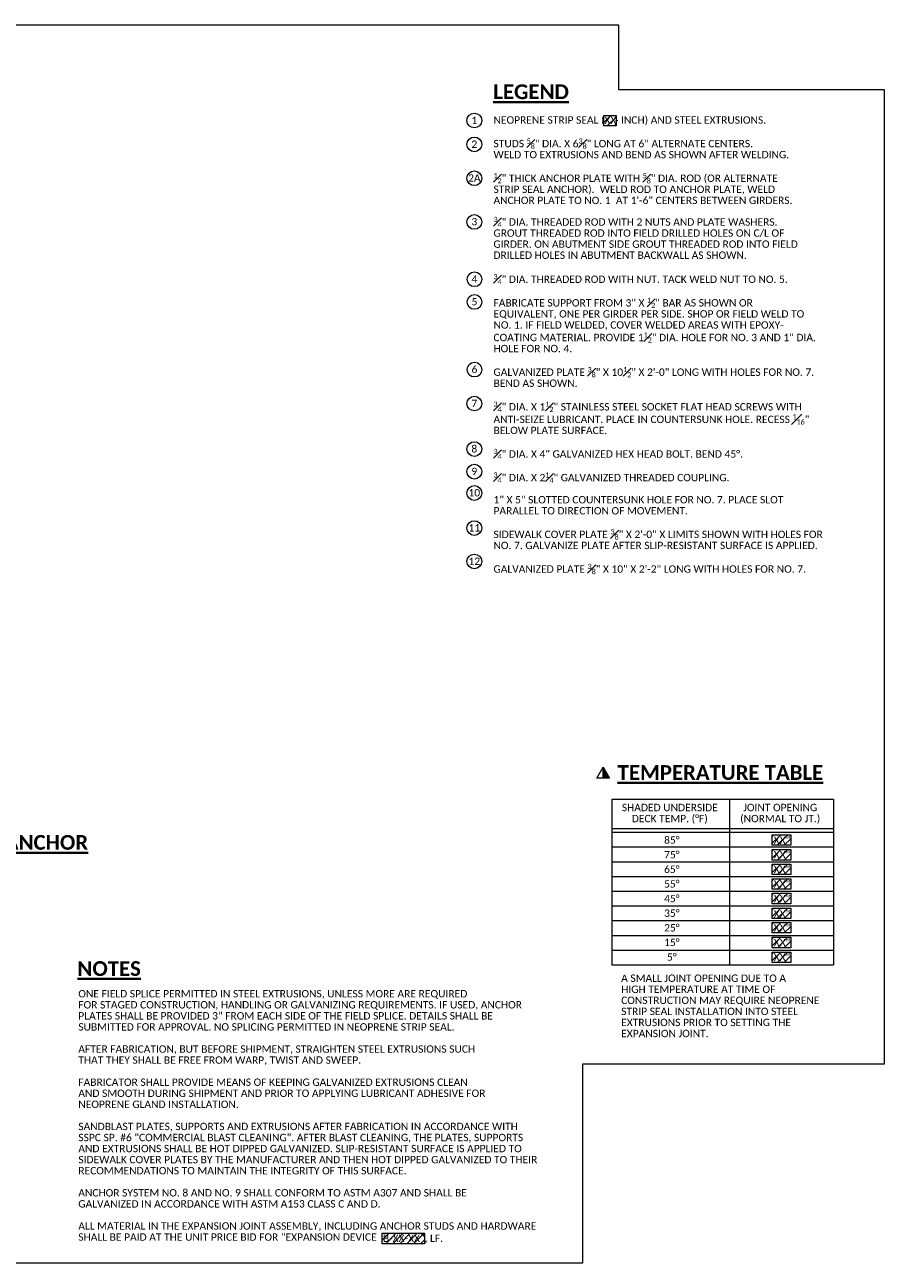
# Model space of a CAD drawing. Header units: metres. Extents: x -138 to 797, y -50 to 519.
# Tile 162 of 256: x 90 to 265, y -50 to 202. Entities that reach past the tile are written whole.
import ezdxf
from ezdxf.enums import TextEntityAlignment as Align

# ---------------------------------------------------------------- set-up
doc = ezdxf.new("R2010")
doc.units = ezdxf.units.M
doc.header["$MEASUREMENT"] = 0
for name, color, linetype, lineweight in [('B_ANNO', 7, 'Continuous', 18), ('B_ANNO_DIM', 7, 'Continuous', 18), ('B_ANNO_SYMB', 7, 'Continuous', 18), ('B_ANNO_TEXT', 7, 'Continuous', 18), ('B_ANNO_TEXT_TITLE', 7, 'Continuous', 40)]:
    doc.layers.add(name, color=color, linetype=linetype, lineweight=lineweight)
doc.layers.add('B_ANNO_DESIGN_NOTES', color=1, linetype='Continuous', lineweight=18, true_color=0xff0000)
doc.layers.add('B_ANNO_NOPLOT', color=47, linetype='Continuous', lineweight=18, plot=False)
doc.styles.add('Annotative', font='calibri.ttf', dxfattribs={"height": 0.0625})
doc.styles.get("Standard").update_dxf_attribs({"font": 'calibri.ttf'})
doc.styles.add('Title', font='calibrib.ttf', dxfattribs={"height": 0.125})

# ---------------------------------------------------------------- blocks, each defined once
blk = doc.blocks.new('INS_JTSS_ATGRSDWK+SF_BASE')
at = {"layer": 'B_ANNO_DESIGN_NOTES'}
h = blk.add_hatch(dxfattribs=at)
h.set_pattern_fill('ANSI31', color=256, scale=8)
h.set_pattern_definition([(45, (315.709, 41.2001), (-0.707107, 0.707107), [])])
h.paths.add_polyline_path([(320.9103, -82.9294), (323.4327, -82.9294), (323.4327, -85.0504), (320.9103, -85.0504)])
h = blk.add_hatch(dxfattribs=at)
h.set_pattern_fill('ANSI31', color=256, scale=8)
h.set_pattern_definition([(45, (270.6528, -186.2587), (-0.707107, 0.707107), [])])
h.paths.add_polyline_path([(275.8541, -310.3883), (284.4154, -310.3883), (284.4154, -312.5092), (275.8541, -312.5092)])
for points in [[(320.9103, -82.9294), (323.4327, -82.9294), (323.4327, -85.0504), (320.9103, -85.0504)], [(275.8541, -310.3883), (284.4154, -310.3883), (284.4154, -312.5092), (275.8541, -312.5092)]]:
    blk.add_lwpolyline(points, close=True, dxfattribs=at)
at = {"layer": 'B_ANNO_DIM'}
for centre in [(294.5908, -83.9717), (294.5908, -88.8333), (294.5908, -95.717), (294.6198, -116.2637), (294.6198, -120.8816), (294.6198, -134.6622), (294.5908, -141.5623), (294.5908, -150.82), (294.5908, -155.4201), (294.5908, -159.7634), (294.5908, -166.8909), (294.5908, -173.692)]:
    blk.add_circle(centre, 1.4974, dxfattribs=at)
at = {"layer": 'B_ANNO_NOPLOT', "flags": 128}
blk.add_lwpolyline([(0, -316.4871), (0, -64.4871), (323.9277, -64.4871), (323.9277, -77.632), (378, -77.632), (378, -275.9875), (316.5708, -275.9875), (316.5708, -316.4871)], close=True, dxfattribs=at)
at = {"layer": 'B_ANNO_DIM', "char_height": 1.5, "width": 3.189236, "attachment_point": 5, "style": 'Annotative'}
for s, insert in [('1', (294.587, -83.9284)), ('2', (294.587, -88.79)), ('2A', (294.587, -95.6737)), ('4', (294.616, -116.2204)), ('5', (294.616, -120.8382)), ('6', (294.616, -134.6188)), ('7', (294.587, -141.519)), ('8', (294.587, -150.7766)), ('9', (294.587, -155.3768)), ('10', (294.587, -159.72)), ('11', (294.587, -166.8476)), ('12', (294.587, -173.6487))]:
    blk.add_mtext(s, dxfattribs=dict(at, insert=insert))
at = {"layer": 'B_ANNO_DIM', "lineweight": 30}
blk.add_attdef('DIM7', text='', height=1.5, rotation=90, dxfattribs=at).set_placement((10.2845, -92.1878), align=Align.MIDDLE_CENTER)
for tag, p in [('BAR1', (10.7294, -248.1165)), ('BAR3', (129.0984, -257.5272))]:
    blk.add_attdef(tag, text='', height=1.5, dxfattribs=at).set_placement(p, align=Align.TOP_LEFT)
at = {"layer": 'B_ANNO_DIM', "style": 'Annotative'}
for tag, p in [('BAR2', (96.1024, -274.8563)), ('BAR4', (122.9444, -296.1127))]:
    blk.add_attdef(tag, text='', height=1.5, dxfattribs=at).set_placement(p, align=Align.TOP_LEFT)
at = {"layer": 'B_ANNO_TEXT', "char_height": 1.5, "attachment_point": 1, "line_spacing_factor": 0.9, "style": 'Annotative'}
for s, insert, width in [('\\A1;NEOPRENE STRIP SEAL (    - INCH) AND STEEL EXTRUSIONS.\\P\\PSTUDS {\\H0.7x;\\S5#8;\\H1.42857x;" DIA. X 6\\H0.7x;\\S3#8;\\H1.42857x;" LONG AT 6" ALTERNATE CENTERS.\\PWELD TO EXTRUSIONS AND BEND AS SHOWN AFTER WELDING.\\P\\P\\H0.7x;\\S1#2;\\H1.42857x;" THICK ANCHOR PLATE WITH \\H0.7x;\\S5#8;\\H1.42857x;" DIA. ROD (OR ALTERNATE\\PSTRIP SEAL ANCHOR).  WELD ROD TO ANCHOR PLATE, WELD\\PANCHOR PLATE TO NO. 1  AT 1\'-6" CENTERS BETWEEN GIRDERS.\\P\\P\\C3;\\P\\P\\P\\P\\C256;\\P\\H0.7x;\\S3#4;\\H1.42857x;" DIA. THREADED ROD WITH NUT. TACK WELD NUT TO NO. 5.\\P\\PFABRICATE SUPPORT FROM 3" X \\H0.7x;\\S1#2;\\H1.42857x;" BAR AS SHOWN OR\\PEQUIVALENT, ONE PER GIRDER PER SIDE. SHOP OR FIELD WELD TO\\PNO. 1. IF FIELD WELDED, COVER WELDED AREAS WITH EPOXY-\\PCOATING MATERIAL. PROVIDE 1\\H0.7x;\\S1#2;\\H1.42857x;" DIA. HOLE FOR NO. 3 AND 1" DIA.\\PHOLE FOR NO. 4.\\P\\PGALVANIZED PLATE \\H0.7x;\\S3#8;\\H1.42857x;" X 10\\H0.7x;\\S1#2;\\H1.42857x;" X 2\'-0" LONG WITH HOLES FOR NO. 7.\\PBEND AS SHOWN.\\P\\P\\H0.7x;\\S3#4;\\H1.42857x;" DIA. X 1\\H0.7x;\\S1#2;\\H1.42857x;" STAINLESS STEEL SOCKET FLAT HEAD SCREWS WITH\\PANTI-SEIZE LUBRICANT. PLACE IN COUNTERSUNK HOLE. RECESS \\H0.7x;\\S1#16;\\H1.42857x;"\\PBELOW PLATE SURFACE.\\P\\P\\H0.7x;\\S3#4;\\H1.42857x;" DIA. X 4" GALVANIZED HEX HEAD BOLT. BEND 45°.\\P\\P\\H0.7x;\\S3#4;\\H1.42857x;" DIA. X 2\\H0.7x;\\S1#4;\\H1.42857x;" GALVANIZED THREADED COUPLING. \\P\\P1" X 5" SLOTTED COUNTERSUNK HOLE FOR NO. 7. PLACE SLOT\\PPARALLEL TO DIRECTION OF MOVEMENT.\\P\\PSIDEWALK COVER PLATE \\H0.7x;\\S3#8;\\H1.42857x;" X 2\'-0" X LIMITS SHOWN WITH HOLES FOR\\PNO. 7. GALVANIZE PLATE AFTER SLIP-RESISTANT SURFACE IS APPLIED.\\P\\PGALVANIZED PLATE \\H0.7x;\\S3#8;\\H1.42857x;" X 10" X 2\'-2" LONG WITH HOLES FOR NO. 7.}', (298.4895, -83.1131, -0.8422), 114.451269), ('ONE FIELD SPLICE PERMITTED IN STEEL EXTRUSIONS, UNLESS MORE ARE REQUIRED\\PFOR STAGED CONSTRUCTION, HANDLING OR GALVANIZING REQUIREMENTS. IF USED, ANCHOR\\PPLATES SHALL BE PROVIDED 3" FROM EACH SIDE OF THE FIELD SPLICE. DETAILS SHALL BE \\PSUBMITTED FOR APPROVAL. NO SPLICING PERMITTED IN NEOPRENE STRIP SEAL.\\P\\PAFTER FABRICATION, BUT BEFORE SHIPMENT, STRAIGHTEN STEEL EXTRUSIONS SUCH\\PTHAT THEY SHALL BE FREE FROM WARP, TWIST AND SWEEP.\\P\\PFABRICATOR SHALL PROVIDE MEANS OF KEEPING GALVANIZED EXTRUSIONS CLEAN\\PAND SMOOTH DURING SHIPMENT AND PRIOR TO APPLYING LUBRICANT ADHESIVE FOR\\PNEOPRENE GLAND INSTALLATION.\\P\\PSANDBLAST PLATES, SUPPORTS AND EXTRUSIONS AFTER FABRICATION IN ACCORDANCE WITH \\PSSPC SP. #6 "COMMERCIAL BLAST CLEANING". AFTER BLAST CLEANING, THE PLATES, SUPPORTS\\PAND EXTRUSIONS SHALL BE HOT DIPPED GALVANIZED. SLIP-RESISTANT SURFACE IS APPLIED TO SIDEWALK COVER PLATES BY THE MANUFACTURER AND THEN HOT DIPPED GALVANIZED TO THEIR RECOMMENDATIONS TO MAINTAIN THE INTEGRITY OF THIS SURFACE.\\P\\PANCHOR SYSTEM NO. 8 AND NO. 9 SHALL CONFORM TO ASTM A307 AND SHALL BE\\PGALVANIZED IN ACCORDANCE WITH ASTM A153 CLASS C AND D.\\P\\PALL MATERIAL IN THE EXPANSION JOINT ASSEMBLY, INCLUDING ANCHOR STUDS AND HARDWARE\\PSHALL BE PAID AT THE UNIT PRICE BID FOR "EXPANSION DEVICE', (214.003, -260.8989, -0.8422), 93.923545)]:
    blk.add_mtext(s, dxfattribs=dict(at, insert=insert, width=width))
at = {"layer": 'B_ANNO_TEXT', "style": 'Annotative'}
for tag, p in [('SS', (321.0554, -84.683)), ('BID#', (275.9705, -312.1489))]:
    blk.add_attdef(tag, p, '', height=1.5, dxfattribs=at)
at = {"layer": 'B_ANNO_TEXT_TITLE', "char_height": 3, "width": 33.46363, "attachment_point": 1, "style": 'Title'}
for s, insert in [('{\\LLEGEND}', (298.4459, -76.6194, -0.8422)), ('{\\LNOTES}', (213.8188, -255.0305, -0.8422))]:
    blk.add_mtext(s, dxfattribs=dict(at, insert=insert))
at = {"layer": 'B_ANNO_TEXT_TITLE', "insert": (153.6135, -229.3536, -1.6845), "char_height": 3, "attachment_point": 1, "line_spacing_factor": 0.8, "style": 'Title'}
blk.add_mtext('\\pxqc;{\\LALTERNATE STRIP SEAL ANCHOR}', dxfattribs=at)
blk = doc.blocks.new('triangle half solid')
at = {"layer": 'B_ANNO_SYMB'}
blk.add_hatch(color=256, dxfattribs=at).paths.add_polyline_path([(0, 1.15), (1.31, -1.12), (0, -1.12)])
at = {"layer": 'B_ANNO_SYMB', "flags": 128}
for points in [[(1.31, -1.12), (-1.31, -1.12), (0, 1.15), (1.31, -1.12)], [(0, 1.15), (1.31, -1.12), (0, -1.12), (0, 1.15)]]:
    blk.add_lwpolyline(points, dxfattribs=at)
blk = doc.blocks.new('*U2945')
at = {"layer": 'B_ANNO_DESIGN_NOTES'}
h = blk.add_hatch(dxfattribs=at)
h.set_pattern_fill('ANSI31', color=256, scale=8)
h.set_pattern_definition([(45, (350.0246, 211.3048), (-0.707107, 0.707107), [])])
h.paths.add_polyline_path([(355.23, 87.18), (358.99, 87.18), (358.99, 85.05), (355.23, 85.05)])
h = blk.add_hatch(dxfattribs=at)
h.set_pattern_fill('ANSI31', color=256, scale=8)
h.set_pattern_definition([(45, (350.0246, 208.3048), (-0.707107, 0.707107), [])])
h.paths.add_polyline_path([(355.23, 84.18), (358.99, 84.18), (358.99, 82.05), (355.23, 82.05)])
h = blk.add_hatch(dxfattribs=at)
h.set_pattern_fill('ANSI31', color=256, scale=8)
h.set_pattern_definition([(45, (350.0246, 205.3591), (-0.707107, 0.707107), [])])
h.paths.add_polyline_path([(355.23, 81.23), (358.99, 81.23), (358.99, 79.11), (355.23, 79.11)])
h = blk.add_hatch(dxfattribs=at)
h.set_pattern_fill('ANSI31', color=256, scale=8)
h.set_pattern_definition([(45, (350.0246, 202.3591), (-0.707107, 0.707107), [])])
h.paths.add_polyline_path([(355.23, 78.23), (358.99, 78.23), (358.99, 76.11), (355.23, 76.11)])
h = blk.add_hatch(dxfattribs=at)
h.set_pattern_fill('ANSI31', color=256, scale=8)
h.set_pattern_definition([(45, (350.0246, 199.4137), (-0.707107, 0.707107), [])])
h.paths.add_polyline_path([(355.23, 75.28), (358.99, 75.28), (358.99, 73.16), (355.23, 73.16)])
h = blk.add_hatch(dxfattribs=at)
h.set_pattern_fill('ANSI31', color=256, scale=8)
h.set_pattern_definition([(45, (350.0246, 196.4137), (-0.707107, 0.707107), [])])
h.paths.add_polyline_path([(355.23, 72.28), (358.99, 72.28), (358.99, 70.16), (355.23, 70.16)])
h = blk.add_hatch(dxfattribs=at)
h.set_pattern_fill('ANSI31', color=256, scale=8)
h.set_pattern_definition([(45, (350.0246, 193.4576), (-0.707107, 0.707107), [])])
h.paths.add_polyline_path([(355.23, 69.33), (358.99, 69.33), (358.99, 67.21), (355.23, 67.21)])
h = blk.add_hatch(dxfattribs=at)
h.set_pattern_fill('ANSI31', color=256, scale=8)
h.set_pattern_definition([(45, (350.0246, 190.4576), (-0.707107, 0.707107), [])])
h.paths.add_polyline_path([(355.23, 66.33), (358.99, 66.33), (358.99, 64.21), (355.23, 64.21)])
h = blk.add_hatch(dxfattribs=at)
h.set_pattern_fill('ANSI31', color=256, scale=8)
h.set_pattern_definition([(45, (350.0246, 187.4619), (-0.707107, 0.707107), [])])
h.paths.add_polyline_path([(355.23, 63.33), (358.99, 63.33), (358.99, 61.21), (355.23, 61.21)])
at = {"layer": 'B_ANNO', "linetype": 'Continuous', "lineweight": 18}
for p, q in [((322.59, 94.46), (322.59, 60.71)), ((322.59, 94.46), (367.71, 94.46)), ((346.52, 94.46), (346.52, 60.71)), ((367.71, 94.46), (367.71, 60.71)), ((322.59, 88.46), (367.71, 88.46)), ((322.59, 87.71), (367.71, 87.71)), ((322.59, 84.71), (367.71, 84.71)), ((322.59, 81.71), (367.71, 81.71)), ((322.59, 78.71), (367.71, 78.71)), ((322.59, 75.71), (367.71, 75.71)), ((322.59, 72.71), (367.71, 72.71)), ((322.59, 69.71), (367.71, 69.71)), ((322.59, 66.71), (367.71, 66.71)), ((322.59, 63.71), (367.71, 63.71)), ((322.59, 60.71), (367.71, 60.71))]:
    blk.add_line(p, q, dxfattribs=at)
at = {"layer": 'B_ANNO_DESIGN_NOTES'}
for points in [[(355.23, 87.18), (358.99, 87.18), (358.99, 85.05), (355.23, 85.05)], [(355.23, 84.18), (358.99, 84.18), (358.99, 82.05), (355.23, 82.05)], [(355.23, 81.23), (358.99, 81.23), (358.99, 79.11), (355.23, 79.11)], [(355.23, 78.23), (358.99, 78.23), (358.99, 76.11), (355.23, 76.11)], [(355.23, 75.28), (358.99, 75.28), (358.99, 73.16), (355.23, 73.16)], [(355.23, 72.28), (358.99, 72.28), (358.99, 70.16), (355.23, 70.16)], [(355.23, 69.33), (358.99, 69.33), (358.99, 67.21), (355.23, 67.21)], [(355.23, 66.33), (358.99, 66.33), (358.99, 64.21), (355.23, 64.21)], [(355.23, 63.33), (358.99, 63.33), (358.99, 61.21), (355.23, 61.21)]]:
    blk.add_lwpolyline(points, close=True, dxfattribs=at)
at = {"layer": 'B_ANNO_NOPLOT', "flags": 128}
blk.add_lwpolyline([(0, 0), (0, 252), (323.93, 252), (323.93, 238.86), (378, 238.86), (378, 40.5), (316.57, 40.5), (316.57, 0)], close=True, dxfattribs=at)
blk.add_blockref('triangle half solid', (320.81, 99.82))
at = {"layer": 'B_ANNO_TEXT', "char_height": 1.5, "width": 114.4513, "attachment_point": 1, "style": 'Annotative'}
for s, insert, line_spacing_factor in [('\\pxqc;SHADED UNDERSIDE\\PDECK TEMP. (%%DF)', (277.14, 93.48), 0.9), ('\\pxqc;JOINT OPENING\\P(NORMAL TO JT.)', (299.61, 93.48), 0.9), ('\\pxqc;85%%D\\P75%%D\\P65%%D\\P55%%D\\P45%%D\\P35%%D\\P25%%D\\P15%%D\\P5%%D', (277.56, 86.86), 1.19), ('A SMALL JOINT OPENING DUE TO A\\PHIGH TEMPERATURE AT TIME OF\\PCONSTRUCTION MAY REQUIRE NEOPRENE\\PSTRIP SEAL INSTALLATION INTO STEEL\\PEXTRUSIONS PRIOR TO SETTING THE\\PEXPANSION JOINT.', (324.47, 58.75), 0.9)]:
    blk.add_mtext(s, dxfattribs=dict(at, insert=insert, line_spacing_factor=line_spacing_factor))
at = {"layer": 'B_ANNO_TEXT', "style": 'Annotative'}
for tag, p in [('JO1', (357.19, 85.33)), ('JO2', (357.19, 82.39)), ('JO3', (357.19, 79.39)), ('JO4', (357.19, 76.43)), ('JO5', (357.19, 73.44)), ('JO6', (357.19, 70.33)), ('JO7', (357.19, 67.48)), ('JO8', (357.19, 64.5)), ('JO9', (357.19, 61.53))]:
    blk.add_attdef(tag, text='', height=1.5, dxfattribs=at).set_placement(p, align=Align.CENTER)
at = {"layer": 'B_ANNO_TEXT_TITLE', "insert": (323.75, 101.35), "char_height": 3, "width": 44.4518, "attachment_point": 1, "style": 'Title'}
blk.add_mtext('{\\LTEMPERATURE TABLE}', dxfattribs=at)
blk = doc.blocks.new('*U2209')
at = {"layer": 'B_ANNO_NOPLOT', "flags": 128}
blk.add_lwpolyline([(0, 0), (0, 252), (323.93, 252), (323.93, 238.86), (378, 238.86), (378, 40.5), (316.57, 40.5), (316.57, 0)], close=True, dxfattribs=at)
blk = doc.blocks.new('*U2239')
at = {"layer": 'B_ANNO_DIM'}
blk.add_circle((294.5908, 211.8916), 1.4974, dxfattribs=at)
at = {"layer": 'B_ANNO_NOPLOT', "flags": 128}
blk.add_lwpolyline([(0, 0), (0, 252), (323.9277, 252), (323.9277, 238.8552), (378, 238.8552), (378, 40.4996), (316.5708, 40.4996), (316.5708, 0)], close=True, dxfattribs=at)
at = {"layer": 'B_ANNO_DIM', "insert": (294.587, 211.935), "char_height": 1.5, "width": 3.189236, "attachment_point": 5, "style": 'Annotative'}
blk.add_mtext('3', dxfattribs=at)
at = {"layer": 'B_ANNO_TEXT', "insert": (298.4895, 212.9188, -0.8422), "char_height": 1.5, "width": 114.451269, "attachment_point": 1, "line_spacing_factor": 0.9, "style": 'Annotative'}
blk.add_mtext('\\A1;{\\H0.7x;\\S3#4;}" DIA. THREADED ROD WITH 2 NUTS AND PLATE WASHERS.\\PGROUT THREADED ROD INTO FIELD DRILLED HOLES ON C/L OF\\PGIRDER. ON ABUTMENT SIDE GROUT THREADED ROD INTO FIELD\\PDRILLED HOLES IN ABUTMENT BACKWALL AS SHOWN.', dxfattribs=at)
blk = doc.blocks.new('*U1773')
at = {"layer": 'B_ANNO_NOPLOT', "flags": 128}
blk.add_lwpolyline([(0, -316.4871), (0, -64.4871), (323.9277, -64.4871), (323.9277, -77.632), (378, -77.632), (378, -275.9875), (316.5708, -275.9875), (316.5708, -316.4871)], close=True, dxfattribs=at)

msp = doc.modelspace()

# ---------------------------------------------------------------- block references
ref = msp.add_blockref('INS_JTSS_ATGRSDWK+SF_BASE', (-112.83, 266.84))
ref.add_attrib('SS', 'XX', (208.23, 182.16), dxfattribs={"layer": 'B_ANNO_TEXT', "height": 1.5, "style": 'Annotative'})
ref.add_attrib('BID#', 'B-XX-XX", LF.', (163.14, -45.31), dxfattribs={"layer": 'B_ANNO_TEXT', "height": 1.5, "style": 'Annotative'})

# ---------------------------------------------------------------- next in the draw order: block references
msp.add_blockref('*U2209', (-112.83, -49.65))
msp.add_blockref('*U2945', (-112.83, -49.65)).add_auto_attribs({'JO1': 'XX"', 'JO2': 'XX"', 'JO3': 'XX"', 'JO4': 'XX"', 'JO5': 'XX"', 'JO6': 'XX"', 'JO7': 'XX"', 'JO8': 'XX"', 'JO9': 'XX"'})

# ---------------------------------------------------------------- next in the draw order: block references
msp.add_blockref('*U2239', (-112.83, -49.65))

# ---------------------------------------------------------------- next in the draw order: block references
msp.add_blockref('*U1773', (-112.83, 266.84))

doc.saveas('drawing.dxf')
